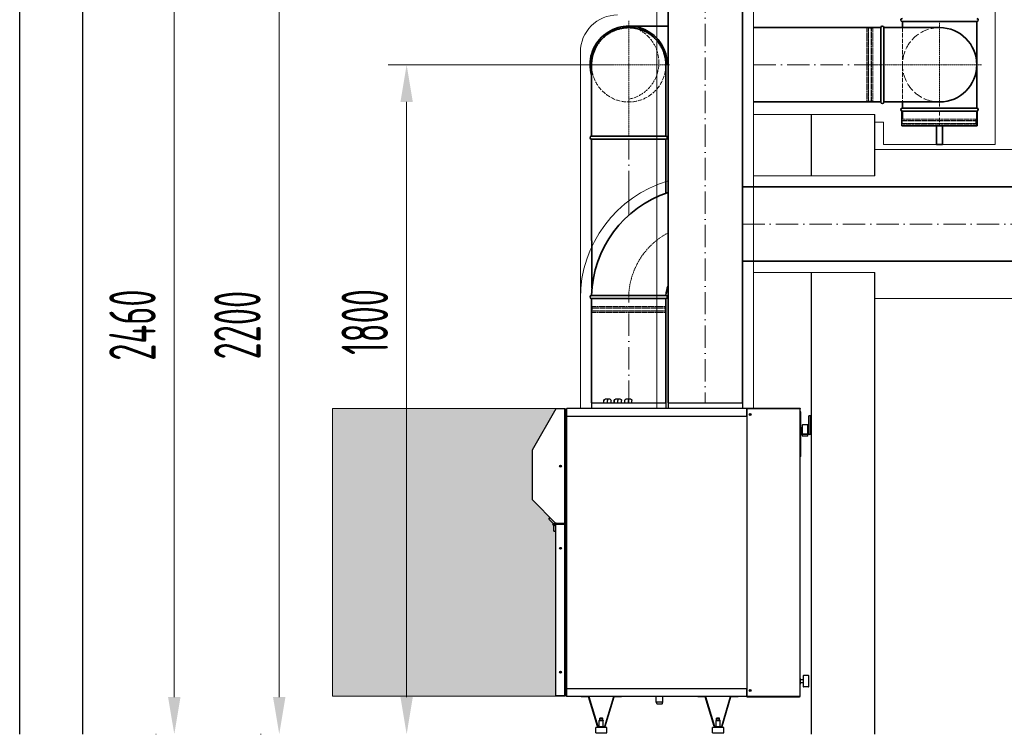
# Model space of a CAD drawing. Header units: millimetres. Extents: x -118717 to 8962, y 22910 to 145283.
# Tile 84 of 193: x -81759 to -79110, y 131317 to 133238. Entities that reach past the tile are written whole.
import ezdxf

# ---------------------------------------------------------------- set-up
doc = ezdxf.new("R2010")
doc.units = ezdxf.units.MM
for name, pattern in [('ACAD_ISO02W100', [15, 12, -3]), ('ACAD_ISO10W100', [18, 12, -3, 0, -3]), ('phl_thick', [0])]:
    doc.linetypes.add(name, pattern=pattern)
for name, color, linetype, lineweight in [('VZT_05 ETA (ODVOD) - OBRYS', 6, 'Continuous', 35), ('VZT_06 ETA (ODVOD) - OSA', 6, 'ACAD_ISO10W100', 5), ('VZT_09 ODA (SÁNÍ) - OBRYS', 3, 'Continuous', 35), ('VZT_0D EHA (VÝFUK)', 14, 'Continuous', 35), ('VZT_10 ODA (SÁNÍ) - OSA', 3, 'ACAD_ISO10W100', 5), ('VZT_13 EHA (VÝFUK) - OBRYS', 14, 'Continuous', 35), ('VZT_14 EHA (VÝFUK) - OSA', 14, 'ACAD_ISO10W100', 5), ('VZT_16 EHA (VÝFUK) - SKRYTÉ', 14, 'ACAD_ISO02W100', 5), ('VZT_21 ZAŘÍZENÍ - OBRYS', 1, 'Continuous', 30), ('VZT_23 ZAŘÍZENÍ - SERVISNÍ PROSTOR', 8, 'Continuous', 5), ('VZT_50 POPIS - OBECNE', 7, 'Continuous', 13), ('VZT_IZOLACE - TEPELNÁ', 6, 'IZOLACE TEPELNA', 13)]:
    doc.layers.add(name, color=color, linetype=linetype, lineweight=lineweight)
doc.layers.add('VZT_07 ETA (ODVOD) - NETISK', color=8, linetype='ACAD_ISO02W100', lineweight=5, plot=False)
doc.layers.add('VZT_15 EHA (VÝFUK) - NETISK', color=8, linetype='ACAD_ISO02W100', lineweight=5, plot=False)
doc.styles.add('EVORA_125', font='isocp.shx', dxfattribs={"width": 0.6, "height": 125})
doc.styles.get("Standard").update_dxf_attribs({"font": 'arial.ttf'})
doc.linetypes.add('IZOLACE TEPELNA', pattern='A,12.7,-1.5,["T",Standard,S=2.54,R=0,X=0,Y=-1.27],-3', length=17.2)

msp = doc.modelspace()

# ---------------------------------------------------------------- hatches: boundary and pattern name
at = {"layer": 'VZT_23 ZAŘÍZENÍ - SERVISNÍ PROSTOR'}
h = msp.add_hatch(color=256, dxfattribs=at)
h.dxf.hatch_style = 1
h.paths.add_polyline_path([(-80317.5, 131419.2), (-80317.5, 131884.9), (-80379.9, 131947.3), (-80379.9, 132082.2), (-80317.5, 132193.2), (-80917.5, 132193.2), (-80917.6, 131419.2)])

# ---------------------------------------------------------------- linework, layer by layer
at = {"color": 8}
for p, q in [((-81759, 131317.1), (-81759, 133387.1)), ((-81588.8, 131317.1), (-81588.8, 133387.1)), ((-79628.8, 132818.9), (-79628.8, 132983.1)), ((-79458.9, 132818.9), (-79458.9, 132983.1)), ((-79628.8, 131317.1), (-79628.8, 132558.9)), ((-79458.9, 131317.1), (-79458.9, 132558.9))]:
    msp.add_line(p, q, dxfattribs=at)
at = {"layer": 'VZT_05 ETA (ODVOD) - OBRYS'}
for p, q in [((-80120.8, 132496.9), (-80220.9, 132496.9)), ((-80020.9, 132488.9), (-80220.9, 132488.9))]:
    msp.add_line(p, q, dxfattribs=at)
for points in [[(-78236.4, 132788.9), (-79814.9, 132788.9)], [(-78236.4, 132588.9), (-79814.9, 132588.9)], [(-80220.9, 132488.9), (-80220.9, 132207.9)], [(-80020.9, 132488.9), (-80020.9, 132207.9)]]:
    msp.add_lwpolyline(points, dxfattribs=at)
for centre, radius, start, end in [((-79920.9, 132488.9), 300, 108.2603, 178.4719), ((-79920.9, 132488.9), 100, 160.052, 175.4188), ((-80220.9, 132492.9), 4, 90, 270), ((-80020.9, 132492.9), 4, 270, 85.4188)]:
    msp.add_arc(centre, radius, start, end, dxfattribs=at)
msp.add_open_spline([(-80020.6, 132496.8), (-80020.6, 132496.8), (-80022.8, 132496.9), (-80031.7, 132496.9), (-80038.7, 132496.9), (-80056.5, 132496.9), (-80067.2, 132496.9), (-80090.9, 132496.9), (-80103.7, 132496.9), (-80118.1, 132496.9), (-80119.5, 132496.9), (-80120.8, 132496.9)], degree=3, knots=[315.294186, 315.294186, 315.294186, 315.294186, 351.735982, 351.735982, 390.710875, 390.710875, 429.832624, 429.832624, 468.991563, 468.991563, 473.053633, 473.053633, 473.053633, 473.053633], dxfattribs=at)
at = {"layer": 'VZT_06 ETA (ODVOD) - OSA', "ltscale": 0.3}
msp.add_line((-80120.9, 132488.9), (-80120.9, 132488.9), dxfattribs=at)
at = {"layer": 'VZT_06 ETA (ODVOD) - OSA', "ltscale": 5}
for points in [[(-79814.9, 132688.9), (-78236.4, 132688.9)], [(-80120.9, 132207.9), (-80120.9, 132488.9)]]:
    msp.add_lwpolyline(points, dxfattribs=at)
at = {"layer": 'VZT_06 ETA (ODVOD) - OSA', "ltscale": 0.3}
msp.add_arc((-79920.9, 132488.9), 200, 118.0344, 180, dxfattribs=at)
at = {"layer": 'VZT_07 ETA (ODVOD) - NETISK', "ltscale": 0.4}
for p, q in [((-80219.9, 132488.9), (-80219.9, 132466.9)), ((-80021.9, 132488.9), (-80021.9, 132466.9)), ((-80020.9, 132463.4), (-80220.9, 132463.4)), ((-80220.9, 132463.4), (-80220.9, 132462.9)), ((-80020.9, 132462.9), (-80220.9, 132462.9)), ((-80020.9, 132455.9), (-80220.9, 132455.9)), ((-80220.9, 132455.9), (-80220.9, 132455.4)), ((-80020.9, 132455.4), (-80220.9, 132455.4)), ((-80021.9, 132466.9), (-80219.9, 132466.9)), ((-80021.9, 132454.9), (-80219.9, 132454.9)), ((-80219.9, 132454.9), (-80219.9, 132450.9)), ((-80021.9, 132450.9), (-80219.9, 132450.9)), ((-80218.9, 132466.9), (-80218.9, 132463.4)), ((-80218.9, 132462.9), (-80218.9, 132455.9)), ((-80218.9, 132455.4), (-80218.9, 132454.9)), ((-80022.9, 132466.9), (-80022.9, 132463.4)), ((-80022.9, 132462.9), (-80022.9, 132455.9)), ((-80022.9, 132455.4), (-80022.9, 132454.9)), ((-80021.9, 132454.9), (-80021.9, 132450.9)), ((-80020.9, 132463.4), (-80020.9, 132462.9)), ((-80020.9, 132455.9), (-80020.9, 132455.4))]:
    msp.add_line(p, q, dxfattribs=at)
at = {"layer": 'VZT_09 ODA (SÁNÍ) - OBRYS'}
for points in [[(-80014.9, 132207.9), (-80014.9, 133317.1)], [(-79814.9, 132207.9), (-79814.9, 133317.1)]]:
    msp.add_lwpolyline(points, dxfattribs=at)
at = {"layer": 'VZT_0D EHA (VÝFUK)'}
for p, q in [((-79292.7, 132952.6), (-79292.7, 132902.6)), ((-79276.7, 132902.6), (-79276.7, 132952.6)), ((-79292.7, 132902.6), (-79276.7, 132902.6)), ((-80220.8, 132771.9), (-80220.1, 132516.9))]:
    msp.add_line(p, q, dxfattribs=at)
at = {"layer": 'VZT_0D EHA (VÝFUK)', "lineweight": 9}
msp.add_line((-80120.8, 132771.9), (-80120.8, 132713), dxfattribs=at)
at = {"layer": 'VZT_10 ODA (SÁNÍ) - OSA', "ltscale": 5}
msp.add_lwpolyline([(-79914.9, 133317.1), (-79914.9, 132207.9)], dxfattribs=at)
at = {"layer": 'VZT_13 EHA (VÝFUK) - OBRYS'}
for p, q in [((-80120.8, 133221.1), (-80015.4, 133221.1)), ((-79184.7, 133233.6), (-79384.7, 133233.6)), ((-79384.7, 133233.6), (-79384.7, 133217.1)), ((-79184.7, 133233.6), (-79184.7, 133000.6)), ((-79442.5, 133217.1), (-79442.5, 133017.1)), ((-80220.8, 133116.9), (-80220.8, 132925.1)), ((-80020.8, 132925.1), (-80020.8, 133116.9)), ((-79434.5, 133117.1), (-79434.5, 133017.1)), ((-79384.7, 133017.1), (-79384.7, 133000.6)), ((-79183.7, 132992.6), (-79385.7, 132992.6)), ((-79385.7, 132992.6), (-79385.7, 132952.6)), ((-79384.7, 133000.6), (-79184.7, 133000.6)), ((-79184.7, 132992.6), (-79384.7, 132992.6)), ((-79183.7, 132992.6), (-79183.7, 132952.6)), ((-79183.7, 132952.6), (-79385.7, 132952.6)), ((-80220.8, 132925.1), (-80020.8, 132925.1)), ((-80220.8, 132917.1), (-80020.8, 132917.1))]:
    msp.add_line(p, q, dxfattribs=at)
for points in [[(-79442.5, 133217.1), (-79784.9, 133217.1)], [(-79434.5, 133217.1), (-79284.5, 133217.1)], [(-79442.5, 133017.1), (-79784.9, 133017.1)], [(-79434.5, 133017.1), (-79284.5, 133017.1)], [(-80220.8, 132917.1), (-80220.8, 132771.9)], [(-80020.8, 132917.1), (-80020.8, 132771.9)]]:
    msp.add_lwpolyline(points, dxfattribs=at)
for centre, radius, start, end in [((-80120.8, 133117.1), 104, 0, 195.9424), ((-79438.5, 133217.1), 4, 4.5812, 180), ((-79384.7, 133237.6), 4, 90, 270), ((-79184.7, 133237.6), 4, 270, 90), ((-79284.5, 133117.1), 100, 270, 90), ((-79438.5, 133017.1), 4, 180, 0), ((-79384.7, 132996.6), 4, 90, 270), ((-79184.7, 132996.6), 4, 270, 90), ((-80220.8, 132921.1), 4, 90, 270), ((-80020.8, 132921.1), 4, 270, 90)]:
    msp.add_arc(centre, radius, start, end, dxfattribs=at)
for points, knots in [([(-80020.8, 133117), (-80020.8, 133118.5), (-80020.8, 133120), (-80021, 133123.2), (-80021.1, 133124.9), (-80021.4, 133128.1), (-80021.6, 133129.8), (-80022.1, 133133.1), (-80022.4, 133134.8), (-80023.1, 133138.1), (-80023.4, 133139.7), (-80024.3, 133143), (-80024.7, 133144.6), (-80025.7, 133147.7), (-80026.2, 133149.3), (-80027.3, 133152.3), (-80027.8, 133153.8), (-80029, 133156.6), (-80029.7, 133158.1), (-80031, 133161), (-80031.8, 133162.4), (-80033.3, 133165.3), (-80034.1, 133166.8), (-80035.8, 133169.7), (-80036.7, 133171.1), (-80038.6, 133173.9), (-80039.6, 133175.3), (-80041.6, 133178), (-80042.6, 133179.3), (-80044.7, 133181.8), (-80045.8, 133183), (-80047.9, 133185.4), (-80049, 133186.6), (-80051.2, 133188.7), (-80052.3, 133189.8), (-80054.7, 133192), (-80055.9, 133193.1), (-80058.5, 133195.2), (-80059.8, 133196.2), (-80062.5, 133198.2), (-80063.9, 133199.2), (-80066.7, 133201), (-80068.1, 133201.9), (-80071, 133203.6), (-80072.4, 133204.5), (-80075.3, 133206), (-80076.8, 133206.7), (-80079.7, 133208.1), (-80081.1, 133208.7), (-80084, 133209.9), (-80085.4, 133210.5), (-80088.5, 133211.6), (-80090, 133212.1), (-80093.2, 133213.1), (-80094.8, 133213.5), (-80098, 133214.3), (-80099.7, 133214.7), (-80103, 133215.4), (-80104.6, 133215.6), (-80107.9, 133216.1), (-80109.6, 133216.3), (-80112.9, 133216.6), (-80114.5, 133216.8), (-80117.7, 133216.9), (-80119.3, 133217), (-80120.8, 133217), (-80122.4, 133217), (-80123.9, 133216.9), (-80127.1, 133216.8), (-80128.8, 133216.6), (-80132, 133216.3), (-80133.7, 133216.1), (-80137, 133215.6), (-80138.7, 133215.4), (-80142, 133214.7), (-80143.6, 133214.3), (-80146.9, 133213.5), (-80148.5, 133213.1), (-80151.6, 133212.1), (-80153.2, 133211.6), (-80156.2, 133210.5), (-80157.6, 133209.9), (-80160.5, 133208.7), (-80161.9, 133208.1), (-80164.8, 133206.7), (-80166.3, 133206), (-80169.2, 133204.5), (-80170.7, 133203.6), (-80173.5, 133201.9), (-80175, 133201), (-80177.8, 133199.2), (-80179.1, 133198.2), (-80181.8, 133196.2), (-80183.1, 133195.2), (-80185.7, 133193.1), (-80186.9, 133192), (-80189.3, 133189.8), (-80190.4, 133188.7), (-80192.6, 133186.6), (-80193.7, 133185.4), (-80195.9, 133183), (-80196.9, 133181.8), (-80199, 133179.3), (-80200.1, 133178), (-80202, 133175.3), (-80203, 133173.9), (-80204.9, 133171.1), (-80205.8, 133169.7), (-80207.5, 133166.8), (-80208.3, 133165.3), (-80209.9, 133162.4), (-80210.6, 133161), (-80212, 133158.1), (-80212.6, 133156.6), (-80213.8, 133153.8), (-80214.4, 133152.3), (-80215.4, 133149.3), (-80216, 133147.7), (-80216.9, 133144.6), (-80217.4, 133143), (-80218.2, 133139.7), (-80218.6, 133138.1), (-80219.2, 133134.8), (-80219.5, 133133.1), (-80220, 133129.8), (-80220.2, 133128.1), (-80220.5, 133124.9), (-80220.6, 133123.2), (-80220.8, 133120), (-80220.8, 133118.5), (-80220.8, 133117)], [-148.058014, -148.058014, -148.058014, -148.058014, -143.505913, -143.505913, -138.87378, -138.87378, -134.241647, -134.241647, -129.609514, -129.609514, -124.977381, -124.977381, -120.345248, -120.345248, -115.713115, -115.713115, -111.080982, -111.080982, -106.451331, -106.451331, -101.82168, -101.82168, -97.192029, -97.192029, -92.562378, -92.562378, -87.932727, -87.932727, -83.303076, -83.303076, -78.673425, -78.673425, -74.043774, -74.043774, -69.415617, -69.415617, -64.787461, -64.787461, -60.159305, -60.159305, -55.531148, -55.531148, -50.902992, -50.902992, -46.274836, -46.274836, -41.646679, -41.646679, -37.018523, -37.018523, -32.391208, -32.391208, -27.763892, -27.763892, -23.136577, -23.136577, -18.509262, -18.509262, -13.881946, -13.881946, -9.254631, -9.254631, -4.627315, -4.627315, 0, 0, 0, 4.627315, 4.627315, 9.254631, 9.254631, 13.881946, 13.881946, 18.509262, 18.509262, 23.136577, 23.136577, 27.763892, 27.763892, 32.391208, 32.391208, 37.018523, 37.018523, 41.646679, 41.646679, 46.274836, 46.274836, 50.902992, 50.902992, 55.531148, 55.531148, 60.159305, 60.159305, 64.787461, 64.787461, 69.415617, 69.415617, 74.043774, 74.043774, 78.673425, 78.673425, 83.303076, 83.303076, 87.932727, 87.932727, 92.562378, 92.562378, 97.192029, 97.192029, 101.82168, 101.82168, 106.451331, 106.451331, 111.080982, 111.080982, 115.713115, 115.713115, 120.345248, 120.345248, 124.977381, 124.977381, 129.609514, 129.609514, 134.241647, 134.241647, 138.87378, 138.87378, 143.505913, 143.505913, 148.058014, 148.058014, 148.058014, 148.058014]), ([(-79434.5, 133217.4), (-79434.5, 133217.4), (-79434.5, 133215.2), (-79434.5, 133206.2), (-79434.5, 133199.3), (-79434.5, 133181.5), (-79434.5, 133170.8), (-79434.5, 133147.1), (-79434.5, 133134.2), (-79434.5, 133119.8), (-79434.5, 133118.5), (-79434.5, 133117.1)], [315.294186, 315.294186, 315.294186, 315.294186, 351.735982, 351.735982, 390.710875, 390.710875, 429.832624, 429.832624, 468.991563, 468.991563, 473.053633, 473.053633, 473.053633, 473.053633])]:
    msp.add_open_spline(points, degree=3, knots=knots, dxfattribs=at)
at = {"layer": 'VZT_14 EHA (VÝFUK) - OSA', "ltscale": 0.3}
for p, q in [((-80120.8, 133235.1), (-80120.8, 133125.1)), ((-80230.8, 133117.1), (-80120.8, 133117.1)), ((-80120.8, 132925.1), (-80120.8, 133125.1)), ((-80010.8, 133117.1), (-80120.8, 133117.1))]:
    msp.add_line(p, q, dxfattribs=at)
for points in [[(-79284.5, 133229.6), (-79284.5, 133117.1)], [(-79284.5, 133117.1), (-79484.5, 133117.1)], [(-79172, 133117.1), (-79284.5, 133117.1)], [(-79284.5, 133117.1), (-79284.5, 133004.6)]]:
    msp.add_lwpolyline(points, dxfattribs=at)
at = {"layer": 'VZT_14 EHA (VÝFUK) - OSA', "ltscale": 5}
for points in [[(-79784.9, 133117.1), (-79442.5, 133117.1)], [(-80120.8, 132771.9), (-80120.8, 132917.1)]]:
    msp.add_lwpolyline(points, dxfattribs=at)
at = {"layer": 'VZT_14 EHA (VÝFUK) - OSA'}
msp.add_lwpolyline([(-79284.7, 132992.6), (-79284.7, 132952.6)], dxfattribs=at)
at = {"layer": 'VZT_15 EHA (VÝFUK) - NETISK', "ltscale": 0.4}
for p, q in [((-79480.5, 133216.1), (-79480.5, 133018.1)), ((-79476.5, 133216.1), (-79480.5, 133216.1)), ((-79476.5, 133216.1), (-79476.5, 133018.1)), ((-79476, 133215.1), (-79476.5, 133215.1)), ((-79476, 133217.1), (-79476, 133017.1)), ((-79475.5, 133217.1), (-79476, 133217.1)), ((-79475.5, 133217.1), (-79475.5, 133017.1)), ((-79468.5, 133215.1), (-79475.5, 133215.1)), ((-79468.5, 133217.1), (-79468.5, 133017.1)), ((-79468, 133217.1), (-79468.5, 133217.1)), ((-79468, 133217.1), (-79468, 133017.1)), ((-79464.5, 133215.1), (-79468, 133215.1)), ((-79464.5, 133216.1), (-79464.5, 133018.1)), ((-79442.5, 133216.1), (-79464.5, 133216.1)), ((-79476.5, 133018.1), (-79480.5, 133018.1)), ((-79476, 133019.1), (-79476.5, 133019.1)), ((-79475.5, 133017.1), (-79476, 133017.1)), ((-79468.5, 133019.1), (-79475.5, 133019.1)), ((-79468, 133017.1), (-79468.5, 133017.1)), ((-79464.5, 133019.1), (-79468, 133019.1)), ((-79442.5, 133018.1), (-79464.5, 133018.1)), ((-79383.7, 132992.6), (-79383.7, 132970.6)), ((-79185.7, 132992.6), (-79185.7, 132970.6)), ((-79184.7, 132967.1), (-79384.7, 132967.1)), ((-79184.7, 132966.6), (-79384.7, 132966.6)), ((-79184.7, 132959.6), (-79384.7, 132959.6)), ((-79184.7, 132959.1), (-79384.7, 132959.1)), ((-79185.7, 132970.6), (-79383.7, 132970.6)), ((-79185.7, 132958.6), (-79383.7, 132958.6)), ((-79185.7, 132954.6), (-79383.7, 132954.6)), ((-79186.7, 132970.6), (-79186.7, 132967.1)), ((-79186.7, 132966.6), (-79186.7, 132959.6)), ((-79186.7, 132959.1), (-79186.7, 132958.6)), ((-79185.7, 132958.6), (-79185.7, 132954.6)), ((-79184.7, 132967.1), (-79184.7, 132966.6)), ((-79184.7, 132959.6), (-79184.7, 132959.1)), ((-80220.8, 132917.1), (-80220.8, 132879.1)), ((-80020.8, 132917.1), (-80020.8, 132879.1))]:
    msp.add_line(p, q, dxfattribs=at)
at = {"layer": 'VZT_16 EHA (VÝFUK) - SKRYTÉ'}
msp.add_line((-79384.7, 133217.1), (-79384.7, 133017.1), dxfattribs=at)
msp.add_circle((-80120.8, 133117.1), 100, dxfattribs=at)
msp.add_arc((-80139.6, 133122.8), 100, 280.8069, 79.1931, dxfattribs=at)
at = {"layer": 'VZT_16 EHA (VÝFUK) - SKRYTÉ', "ltscale": 2}
msp.add_arc((-79284.5, 133117.1), 100, 90, 270, dxfattribs=at)
at = {"layer": 'VZT_21 ZAŘÍZENÍ - OBRYS'}
for p, q in [((-80187.5, 132207.9), (-80187.5, 132214.8)), ((-80187.3, 132207.9), (-80187.3, 132214.8)), ((-80183.5, 132218.8), (-80183.3, 132218.8)), ((-80183.3, 132218.8), (-80177.8, 132218.8)), ((-80177.8, 132218.8), (-80172.3, 132218.8)), ((-80177.7, 132207.9), (-80177.7, 132214.8)), ((-80168.3, 132207.9), (-80168.3, 132214.8)), ((-80159.5, 132207.9), (-80159.5, 132214.8)), ((-80159.3, 132207.9), (-80159.3, 132214.8)), ((-80155.5, 132218.8), (-80155.3, 132218.8)), ((-80155.3, 132218.8), (-80149.8, 132218.8)), ((-80149.8, 132218.8), (-80144.3, 132218.8)), ((-80149.7, 132207.9), (-80149.7, 132214.8)), ((-80140.3, 132207.9), (-80140.3, 132214.8)), ((-80131.5, 132207.9), (-80131.5, 132214.8)), ((-80131.3, 132207.9), (-80131.3, 132214.8)), ((-80127.5, 132218.8), (-80127.3, 132218.8)), ((-80127.3, 132218.8), (-80121.8, 132218.8)), ((-80121.8, 132218.8), (-80116.3, 132218.8)), ((-80121.7, 132207.9), (-80121.7, 132214.8)), ((-80112.3, 132207.9), (-80112.3, 132214.8)), ((-80315.8, 132193.2), (-80292.5, 132193.2)), ((-80292.5, 132192.3), (-80292.5, 132193.2)), ((-80292.5, 132192.3), (-80292.4, 132192.3)), ((-80292.5, 131884.2), (-80292.5, 132192.2)), ((-80292.4, 132191.6), (-80292.5, 132191.6)), ((-80292.5, 132191.5), (-80292.4, 132191.5)), ((-80292.4, 132191.6), (-80292.4, 132192.3)), ((-80291.6, 132191.6), (-80292.3, 132191.6)), ((-80291.6, 131884.6), (-80291.6, 132191.6)), ((-80290.9, 131886.2), (-80290.9, 132190.8)), ((-80290.9, 132189.2), (-80288.8, 132189.2)), ((-80287.9, 132191.1), (-80288.8, 132191.1)), ((-80288.8, 132172.8), (-80288.8, 132191.1)), ((-80287.9, 132191.1), (-80287.9, 132172.8)), ((-80287.8, 132189.9), (-80287.9, 132189.9)), ((-80287.8, 132191.1), (-80287.8, 132172.8)), ((-79803.1, 132192.8), (-80287.1, 132192.8)), ((-80220.9, 132207.9), (-80020.9, 132207.9)), ((-80220.9, 132207.9), (-80220.9, 132192.8)), ((-80020.9, 132207.9), (-80020.9, 132192.8)), ((-80014.9, 132207.9), (-79814.9, 132207.9)), ((-80014.9, 132207.9), (-80014.9, 132192.8)), ((-79814.9, 132207.9), (-79814.9, 132192.8)), ((-79803.1, 132192.8), (-79803.1, 132191.1)), ((-79802.9, 132192.8), (-79803.1, 132192.8)), ((-79803.1, 132191.9), (-79802.9, 132191.9)), ((-79803.1, 132172.8), (-79803.1, 132191.1)), ((-79802.9, 132189.9), (-79803.1, 132189.9)), ((-79802.9, 132194), (-79661.6, 132194)), ((-79802.9, 132193.1), (-79802.9, 132194)), ((-79661.6, 132193.1), (-79802.9, 132193.1)), ((-79802.9, 132193), (-79661.6, 132193)), ((-79802.9, 132193), (-79802.9, 131419)), ((-79685.8, 132193), (-79685.8, 132193.1)), ((-79661.6, 132193.1), (-79661.6, 132194)), ((-79659.9, 131419.7), (-79659.9, 132192.3)), ((-80287.9, 132172.8), (-80288.8, 132172.8)), ((-80287.9, 132172.8), (-80287.9, 131439.2)), ((-80287.8, 132172.8), (-79803.1, 132172.8)), ((-79657.9, 132184), (-79659.9, 132184)), ((-79657.9, 132064), (-79657.9, 132184)), ((-79635.9, 132125.8), (-79635.9, 132173)), ((-79631.4, 132173), (-79635.9, 132173)), ((-79631.4, 132125.8), (-79631.4, 132173)), ((-79657.9, 132141.5), (-79656.4, 132141.5)), ((-79656.4, 132134), (-79656.4, 132141.5)), ((-79653.9, 132138), (-79656.4, 132138)), ((-79656.4, 132125.8), (-79656.4, 132134)), ((-79654.4, 132134), (-79656.4, 132134)), ((-79654.4, 132134), (-79654.4, 132125.8)), ((-79653.9, 132148.5), (-79653.9, 132125.1)), ((-79639.4, 132149), (-79653.4, 132149)), ((-79638.9, 132125.1), (-79638.9, 132148.5)), ((-79657.9, 132126.5), (-79656.4, 132126.5)), ((-79653.9, 132130), (-79654.4, 132130)), ((-79653.9, 132123), (-79653.9, 132119.5)), ((-79653.6, 132125), (-79636.7, 132125)), ((-79634.2, 132123), (-79653.6, 132123)), ((-79639.4, 132119), (-79653.4, 132119)), ((-79638.9, 132119.5), (-79638.9, 132123)), ((-79657.9, 132064), (-79659.9, 132064)), ((-80336, 131895.8), (-80332.2, 131899.6)), ((-80335.5, 131895.3), (-80336, 131895.8)), ((-80335.5, 131895.3), (-80334.8, 131894.6)), ((-80325, 131884.8), (-80334.8, 131894.6)), ((-80324.3, 131885.5), (-80325, 131884.8)), ((-80322.5, 131864.9), (-80322.5, 131878.7)), ((-80317.5, 131878.7), (-80322.5, 131878.7)), ((-80317.5, 131882.7), (-80317.5, 131884.9)), ((-80317.5, 131880.5), (-80317.5, 131882.7)), ((-80317.5, 131880.5), (-80317.5, 131420.9)), ((-80292.5, 131884.2), (-80315.8, 131884.2)), ((-80292.5, 131884.1), (-80315.8, 131884.1)), ((-80315.8, 131883.2), (-80315.8, 131884.1)), ((-80292.5, 131883.2), (-80315.8, 131883.2)), ((-80315.8, 131882.2), (-80292.5, 131882.2)), ((-80315.8, 131881.3), (-80315.8, 131882.2)), ((-80292.5, 131881.3), (-80315.8, 131881.3)), ((-80292.5, 131881.2), (-80315.8, 131881.2)), ((-80296.9, 131884.1), (-80296.9, 131884.2)), ((-80296.9, 131882.2), (-80296.9, 131883.2)), ((-80292.5, 131885.5), (-80292.4, 131885.5)), ((-80292.4, 131885.4), (-80292.5, 131885.4)), ((-80292.5, 131884.7), (-80292.4, 131884.7)), ((-80291.6, 131884.6), (-80292.5, 131884.6)), ((-80292.5, 131884.1), (-80292.5, 131883.2)), ((-80292.5, 131881.3), (-80292.5, 131882.2)), ((-80292.5, 131882.2), (-80287.9, 131882.2)), ((-80292.5, 131420.2), (-80292.5, 131881.2)), ((-80292.5, 131881), (-80292.4, 131881)), ((-80292.4, 131880.3), (-80292.5, 131880.3)), ((-80292.5, 131880.2), (-80292.4, 131880.2)), ((-80292.4, 131885.4), (-80292.4, 131884.7)), ((-80292.4, 131880.3), (-80292.4, 131881)), ((-80292.3, 131880.3), (-80291.6, 131880.3)), ((-80291.6, 131880.3), (-80291.6, 131420.3)), ((-80291.3, 131885.2), (-80287.9, 131885.2)), ((-80290.9, 131886.2), (-80290.9, 131883.2)), ((-80290.9, 131883.2), (-80287.9, 131883.2)), ((-80290.9, 131879.5), (-80290.9, 131882.2)), ((-80287.9, 131882.2), (-80290.9, 131882.2)), ((-80290.9, 131421.9), (-80290.9, 131879.5)), ((-80322.5, 131864.9), (-80322.5, 131863.9)), ((-80322.5, 131863.2), (-80322.5, 131863.9)), ((-80322.5, 131863.2), (-80317.5, 131863.2)), ((-79651.4, 131474.2), (-79651.4, 131445.2)), ((-79636.9, 131474.7), (-79650.9, 131474.7)), ((-79636.4, 131445.2), (-79636.4, 131474.2)), ((-79659.9, 131467.2), (-79658.4, 131467.2)), ((-79659.9, 131452.2), (-79658.4, 131452.2)), ((-79658.4, 131452.2), (-79658.4, 131467.2)), ((-79651.4, 131463.7), (-79658.4, 131463.7)), ((-79651.4, 131455.7), (-79658.4, 131455.7)), ((-79636.9, 131444.7), (-79650.9, 131444.7)), ((-80316.3, 131420.3), (-80316.2, 131420.3)), ((-80292.5, 131420.2), (-80315.8, 131420.2)), ((-80292.5, 131420.1), (-80315.8, 131420.1)), ((-80315.8, 131419.2), (-80315.8, 131420.1)), ((-80292.5, 131419.2), (-80315.8, 131419.2)), ((-80292.5, 131421.2), (-80292.4, 131421.2)), ((-80292.4, 131421.1), (-80292.5, 131421.1)), ((-80292.5, 131420.4), (-80292.4, 131420.4)), ((-80292.5, 131420.3), (-80291.6, 131420.3)), ((-80292.5, 131420.1), (-80292.5, 131419.2)), ((-80292.4, 131421.1), (-80292.4, 131420.4)), ((-80288.8, 131423.2), (-80290.9, 131423.2)), ((-80288.8, 131439.2), (-80287.9, 131439.2)), ((-80288.8, 131420.9), (-80288.8, 131439.2)), ((-80287.9, 131420.9), (-80288.8, 131420.9)), ((-80287.9, 131439.2), (-80287.9, 131420.9)), ((-80287.8, 131422.1), (-80287.9, 131422.1)), ((-80287.8, 131439.2), (-80287.8, 131420.9)), ((-79803.1, 131439.2), (-80287.8, 131439.2)), ((-80287.1, 131419.2), (-79803.1, 131419.2)), ((-80248.8, 131418.3), (-80248.8, 131419.2)), ((-80248.8, 131418.3), (-80229.8, 131418.3)), ((-80205.1, 131338.1), (-80229.1, 131417.9)), ((-80228.3, 131418.4), (-80204.3, 131338.5)), ((-80184.9, 131338.5), (-80160.8, 131418.4)), ((-80184.1, 131338.1), (-80160.1, 131417.9)), ((-80159.4, 131418.3), (-80140.4, 131418.3)), ((-80140.4, 131418.3), (-80140.4, 131419.2)), ((-80046.5, 131404), (-80046.5, 131419.2)), ((-80029.3, 131404), (-80029.3, 131419.2)), ((-79934.5, 131418.3), (-79934.5, 131419.2)), ((-79934.5, 131418.3), (-79915.5, 131418.3)), ((-79890.8, 131338.1), (-79914.8, 131417.9)), ((-79914, 131418.4), (-79890, 131338.5)), ((-79870.6, 131338.5), (-79846.6, 131418.4)), ((-79869.8, 131338.1), (-79845.8, 131417.9)), ((-79845.1, 131418.3), (-79826.1, 131418.3)), ((-79826.1, 131418.3), (-79826.1, 131419.2)), ((-79803.1, 131420.9), (-79803.1, 131439.2)), ((-79803.1, 131422.1), (-79802.9, 131422.1)), ((-79803.1, 131420.9), (-79803.1, 131419.2)), ((-79802.9, 131420.1), (-79803.1, 131420.1)), ((-79803.1, 131419.2), (-79802.9, 131419.2)), ((-79802.9, 131419), (-79661.6, 131419)), ((-79802.9, 131418.9), (-79802.9, 131418)), ((-79661.6, 131418.9), (-79802.9, 131418.9)), ((-79802.9, 131418), (-79661.6, 131418)), ((-79661.6, 131418.9), (-79661.6, 131418)), ((-79661.1, 131419.1), (-79661.2, 131419.1)), ((-80046.5, 131404), (-80029.3, 131404)), ((-80045.6, 131399.7), (-80046.5, 131404)), ((-80044.8, 131399), (-80030.9, 131399)), ((-80030.2, 131399.7), (-80029.3, 131404)), ((-80203.6, 131338.1), (-80185.6, 131338.1)), ((-80199.2, 131355.2), (-80200, 131354.4)), ((-80200, 131354.4), (-80189.1, 131354.4)), ((-80200, 131338.1), (-80200, 131354.4)), ((-80189.9, 131355.2), (-80199.2, 131355.2)), ((-80198.1, 131360.7), (-80198.6, 131360.2)), ((-80198.6, 131360.2), (-80190.6, 131360.2)), ((-80198.6, 131355.2), (-80198.6, 131360.2)), ((-80191.1, 131360.7), (-80198.1, 131360.7)), ((-80191.1, 131360.7), (-80190.6, 131360.2)), ((-80190.6, 131355.2), (-80190.6, 131360.2)), ((-80189.9, 131355.2), (-80189.1, 131354.4)), ((-80189.1, 131338.1), (-80189.1, 131354.4)), ((-79889.3, 131338.1), (-79871.3, 131338.1)), ((-79885, 131355.2), (-79885.8, 131354.4)), ((-79885.8, 131354.4), (-79874.9, 131354.4)), ((-79885.8, 131338.1), (-79885.8, 131354.4)), ((-79875.7, 131355.2), (-79885, 131355.2)), ((-79883.8, 131360.7), (-79884.3, 131360.2)), ((-79884.3, 131360.2), (-79876.3, 131360.2)), ((-79884.3, 131355.2), (-79884.3, 131360.2)), ((-79876.8, 131360.7), (-79883.8, 131360.7)), ((-79876.8, 131360.7), (-79876.3, 131360.2)), ((-79876.3, 131355.2), (-79876.3, 131360.2)), ((-79875.7, 131355.2), (-79874.9, 131354.4)), ((-79874.9, 131338.1), (-79874.9, 131354.4)), ((-80209.6, 131321.2), (-80209.6, 131335.2)), ((-80180.1, 131335.7), (-80209.1, 131335.7)), ((-80209.1, 131320.7), (-80180.1, 131320.7)), ((-80185.6, 131337.2), (-80203.6, 131337.2)), ((-80202.1, 131337.2), (-80202.1, 131335.7)), ((-80187.1, 131337.2), (-80187.1, 131335.7)), ((-80179.6, 131321.2), (-80179.6, 131335.2)), ((-79895.3, 131321.2), (-79895.3, 131335.2)), ((-79865.8, 131335.7), (-79894.8, 131335.7)), ((-79894.8, 131320.7), (-79865.8, 131320.7)), ((-79871.3, 131337.2), (-79889.3, 131337.2)), ((-79887.8, 131337.2), (-79887.8, 131335.7)), ((-79872.8, 131337.2), (-79872.8, 131335.7)), ((-79865.3, 131321.2), (-79865.3, 131335.2))]:
    msp.add_line(p, q, dxfattribs=at)
msp.add_lwpolyline([(-80317.5, 131884.9), (-80379.9, 131947.3), (-80379.9, 132082.2), (-80315.8, 132193.2)], dxfattribs=at)
for centre, radius in [((-79793.9, 132177), 2.5), ((-79793.9, 132177), 2.15), ((-80304.1, 132038.2), 2.5), ((-80304.1, 132038.2), 2.15), ((-80321.5, 131882.7), 1.5), ((-80304.1, 131817.2), 2.5), ((-80304.1, 131817.2), 2.15), ((-80304.1, 131484.2), 2.5), ((-80304.1, 131484.2), 2.15), ((-79793.9, 131435), 2.5), ((-79793.9, 131435), 2.15)]:
    msp.add_circle(centre, radius, dxfattribs=at)
for centre, radius, start, end in [((-79653.4, 132148.5), 0.5, 90, 180), ((-79639.4, 132148.5), 0.5, 0, 90), ((-79653.6, 132125.8), 2.8, 180, 270), ((-79653.6, 132125.8), 0.8, 180, 270), ((-79653.4, 132119.5), 0.5, 180, 270), ((-79639.4, 132119.5), 0.5, 270, 0), ((-79636.7, 132125.8), 0.8, 270, 0), ((-79634.2, 132125.8), 2.8, 270, 0), ((-80321.5, 131882.7), 4, 135, 45), ((-79650.9, 131474.2), 0.5, 90, 180), ((-79636.9, 131474.2), 0.5, 0, 90), ((-79650.9, 131445.2), 0.5, 180, 270), ((-79636.9, 131445.2), 0.5, 270, 0), ((-80229.8, 131417.5), 1.7, 30, 90), ((-80229.8, 131417.5), 0.8, 30, 90), ((-80159.4, 131417.5), 1.7, 90, 150), ((-80159.4, 131417.5), 0.8, 90, 150), ((-79915.5, 131417.5), 1.7, 30, 90), ((-79915.5, 131417.5), 0.8, 30, 90), ((-79845.1, 131417.5), 1.7, 90, 150), ((-79845.1, 131417.5), 0.8, 90, 150), ((-80044.8, 131399.8), 0.8, 191.3099, 270), ((-80030.9, 131399.8), 0.8, 270, 348.6901), ((-80203.6, 131338.9), 1.7, 210, 270), ((-80203.6, 131338.9), 0.8, 210, 270), ((-80185.6, 131338.9), 0.8, 270, 330), ((-80185.6, 131338.9), 1.7, 270, 330), ((-79889.3, 131338.9), 1.7, 210, 270), ((-79889.3, 131338.9), 0.8, 210, 270), ((-79871.3, 131338.9), 0.8, 270, 330), ((-79871.3, 131338.9), 1.7, 270, 330), ((-80209.1, 131335.2), 0.5, 90, 180), ((-80209.1, 131321.2), 0.5, 180, 270), ((-80180.1, 131335.2), 0.5, 0, 90), ((-80180.1, 131321.2), 0.5, 270, 0), ((-79894.8, 131335.2), 0.5, 90, 180), ((-79894.8, 131321.2), 0.5, 180, 270), ((-79865.8, 131335.2), 0.5, 0, 90), ((-79865.8, 131321.2), 0.5, 270, 0)]:
    msp.add_arc(centre, radius, start, end, dxfattribs=at)
at = {"layer": 'VZT_21 ZAŘÍZENÍ - OBRYS', "extrusion": (0, 0, -1)}
for centre, major_axis, ratio, start_param, end_param in [((-80183.5, 132214.8), (4.04, 0), 0.989506, 3.141593, 4.712389), ((-80183.3, 132214.8), (0, 4), 0.989046, 4.712389, 6.283185), ((-80177.8, 132214.8), (0, 4), 0.021558, 0, 1.570796), ((-80172.3, 132214.8), (-4.04, 0), 0.989506, 1.570796, 3.141593), ((-80155.5, 132214.8), (4.04, 0), 0.989506, 3.141593, 4.712389), ((-80155.3, 132214.8), (0, 4), 0.989046, 4.712389, 6.283185), ((-80149.8, 132214.8), (0, 4), 0.021558, 0, 1.570796), ((-80144.3, 132214.8), (-4.04, 0), 0.989506, 1.570796, 3.141593), ((-80127.5, 132214.8), (4.04, 0), 0.989506, 3.141593, 4.712389), ((-80127.3, 132214.8), (0, 4), 0.989046, 4.712389, 6.283185), ((-80121.8, 132214.8), (0, 4), 0.021558, 0, 1.570796), ((-80116.3, 132214.8), (-4.04, 0), 0.989506, 1.570796, 3.141593)]:
    msp.add_ellipse(centre, major_axis=major_axis, ratio=ratio, start_param=start_param, end_param=end_param, dxfattribs=at)
at = {"layer": 'VZT_21 ZAŘÍZENÍ - OBRYS'}
for points, knots in [([(-80292.4, 132192.3), (-80291.8, 132192.3), (-80291.2, 132191.9), (-80291, 132191.3), (-80290.9, 132191.2), (-80290.9, 132191), (-80290.9, 132190.8)], [-1, -1, -1, -1, -0.223, -0.223, -0.223, 0, 0, 0, 0]), ([(-80291.6, 132191.3), (-80291.3, 132191.2), (-80291.1, 132191.1), (-80291, 132191), (-80290.9, 132190.9), (-80290.9, 132190.9), (-80290.9, 132190.8)], [-0.6418783, -0.6418783, -0.6418783, -0.6418783, -0.2229997, -0.2229997, -0.2229997, 0, 0, 0, 0]), ([(-80288.8, 132191.1), (-80288.8, 132191.8), (-80288.4, 132192.4), (-80287.7, 132192.7), (-80287.5, 132192.8), (-80287.3, 132192.8), (-80287.1, 132192.8)], [-1, -1, -1, -1, -0.246936, -0.246936, -0.246936, 0, 0, 0, 0]), ([(-80287.6, 132191.7), (-80287.8, 132191.6), (-80287.9, 132191.4), (-80287.9, 132191.2), (-80287.9, 132191.2), (-80287.9, 132191.2), (-80287.9, 132191.1)], [0.4745945, 0.4745945, 0.4745945, 0.4745945, 0.9092253, 0.9092253, 0.9092253, 1, 1, 1, 1]), ([(-80287.6, 132191.7), (-80287.5, 132192.1), (-80287.4, 132192.5), (-80287.3, 132192.7), (-80287.2, 132192.8), (-80287.2, 132192.8), (-80287.1, 132192.8)], [-0.7752376, -0.7752376, -0.7752376, -0.7752376, -0.2469362, -0.2469362, -0.2469362, 0, 0, 0, 0]), ([(-79661.6, 132194), (-79660.9, 132194), (-79660.3, 132193.6), (-79660, 132193), (-79659.9, 132192.8), (-79659.9, 132192.5), (-79659.9, 132192.3)], [-1, -1, -1, -1, -0.246936, -0.246936, -0.246936, 0, 0, 0, 0]), ([(-79661, 132192.9), (-79661.1, 132193), (-79661.3, 132193.1), (-79661.5, 132193.1), (-79661.5, 132193.1), (-79661.6, 132193.1), (-79661.6, 132193.1)], [0.4745945, 0.4745945, 0.4745945, 0.4745945, 0.9092253, 0.9092253, 0.9092253, 1, 1, 1, 1]), ([(-79661, 132192.9), (-79660.6, 132192.7), (-79660.2, 132192.6), (-79660, 132192.5), (-79659.9, 132192.4), (-79659.9, 132192.4), (-79659.9, 132192.3)], [-0.7752376, -0.7752376, -0.7752376, -0.7752376, -0.2469362, -0.2469362, -0.2469362, 0, 0, 0, 0]), ([(-80315.8, 131883.2), (-80316.5, 131883.2), (-80317.1, 131883.7), (-80317.4, 131884.3), (-80317.4, 131884.5), (-80317.5, 131884.7), (-80317.5, 131884.9)], [-1, -1, -1, -1, -0.246936, -0.246936, -0.246936, 0, 0, 0, 0]), ([(-80316.4, 131884.4), (-80316.8, 131884.5), (-80317.2, 131884.6), (-80317.4, 131884.7), (-80317.4, 131884.8), (-80317.5, 131884.9), (-80317.5, 131884.9)], [-0.7752376, -0.7752376, -0.7752376, -0.7752376, -0.2469362, -0.2469362, -0.2469362, 0, 0, 0, 0]), ([(-80315.8, 131882.2), (-80316.5, 131882.2), (-80317.1, 131881.8), (-80317.4, 131881.2), (-80317.4, 131881), (-80317.5, 131880.7), (-80317.5, 131880.5)], [-1, -1, -1, -1, -0.246936, -0.246936, -0.246936, 0, 0, 0, 0]), ([(-80316.4, 131881.1), (-80316.8, 131880.9), (-80317.2, 131880.8), (-80317.4, 131880.7), (-80317.4, 131880.6), (-80317.5, 131880.6), (-80317.5, 131880.5)], [-0.7752376, -0.7752376, -0.7752376, -0.7752376, -0.2469362, -0.2469362, -0.2469362, 0, 0, 0, 0]), ([(-80316.4, 131884.4), (-80316.3, 131884.2), (-80316.1, 131884.1), (-80315.9, 131884.1), (-80315.9, 131884.1), (-80315.8, 131884.1), (-80315.8, 131884.1)], [0.4745945, 0.4745945, 0.4745945, 0.4745945, 0.9092253, 0.9092253, 0.9092253, 1, 1, 1, 1]), ([(-80316.4, 131881.1), (-80316.3, 131881.2), (-80316.1, 131881.3), (-80315.9, 131881.3), (-80315.9, 131881.3), (-80315.8, 131881.3), (-80315.8, 131881.3)], [0.4745945, 0.4745945, 0.4745945, 0.4745945, 0.9092253, 0.9092253, 0.9092253, 1, 1, 1, 1]), ([(-80292.4, 131881), (-80291.8, 131881), (-80291.2, 131880.6), (-80291, 131880), (-80290.9, 131879.9), (-80290.9, 131879.7), (-80290.9, 131879.5)], [-1, -1, -1, -1, -0.223, -0.223, -0.223, 0, 0, 0, 0]), ([(-80291.6, 131885), (-80291.3, 131885.1), (-80291.1, 131885.4), (-80291, 131885.7), (-80290.9, 131885.9), (-80290.9, 131886), (-80290.9, 131886.2)], [-0.6418783, -0.6418783, -0.6418783, -0.6418783, -0.2229997, -0.2229997, -0.2229997, 0, 0, 0, 0]), ([(-80291.6, 131885.8), (-80291.3, 131885.9), (-80291.1, 131886), (-80291, 131886.1), (-80290.9, 131886.1), (-80290.9, 131886.2), (-80290.9, 131886.2)], [-0.6418783, -0.6418783, -0.6418783, -0.6418783, -0.2229997, -0.2229997, -0.2229997, 0, 0, 0, 0]), ([(-80291.6, 131880), (-80291.3, 131879.9), (-80291.1, 131879.8), (-80291, 131879.7), (-80290.9, 131879.6), (-80290.9, 131879.6), (-80290.9, 131879.5)], [-0.6418783, -0.6418783, -0.6418783, -0.6418783, -0.2229997, -0.2229997, -0.2229997, 0, 0, 0, 0]), ([(-80315.8, 131419.2), (-80316.5, 131419.2), (-80317.1, 131419.7), (-80317.4, 131420.3), (-80317.4, 131420.5), (-80317.5, 131420.7), (-80317.5, 131420.9)], [-1, -1, -1, -1, -0.246936, -0.246936, -0.246936, 0, 0, 0, 0]), ([(-80316.4, 131420.4), (-80316.8, 131420.5), (-80317.2, 131420.6), (-80317.4, 131420.7), (-80317.4, 131420.8), (-80317.5, 131420.9), (-80317.5, 131420.9)], [-0.7752376, -0.7752376, -0.7752376, -0.7752376, -0.2469362, -0.2469362, -0.2469362, 0, 0, 0, 0]), ([(-80316.4, 131420.4), (-80316.3, 131420.2), (-80316.1, 131420.1), (-80315.9, 131420.1), (-80315.9, 131420.1), (-80315.8, 131420.1), (-80315.8, 131420.1)], [0.4745945, 0.4745945, 0.4745945, 0.4745945, 0.9092253, 0.9092253, 0.9092253, 1, 1, 1, 1]), ([(-80291.6, 131420.7), (-80291.3, 131420.8), (-80291.1, 131421.1), (-80291, 131421.4), (-80290.9, 131421.6), (-80290.9, 131421.7), (-80290.9, 131421.9)], [-0.6418783, -0.6418783, -0.6418783, -0.6418783, -0.2229997, -0.2229997, -0.2229997, 0, 0, 0, 0]), ([(-80291.6, 131421.5), (-80291.3, 131421.6), (-80291.1, 131421.7), (-80291, 131421.8), (-80290.9, 131421.8), (-80290.9, 131421.9), (-80290.9, 131421.9)], [-0.6418783, -0.6418783, -0.6418783, -0.6418783, -0.2229997, -0.2229997, -0.2229997, 0, 0, 0, 0]), ([(-80288.8, 131420.9), (-80288.8, 131420.2), (-80288.4, 131419.6), (-80287.7, 131419.3), (-80287.5, 131419.3), (-80287.3, 131419.2), (-80287.1, 131419.2)], [-1, -1, -1, -1, -0.246936, -0.246936, -0.246936, 0, 0, 0, 0]), ([(-80287.6, 131420.3), (-80287.8, 131420.5), (-80287.9, 131420.6), (-80287.9, 131420.8), (-80287.9, 131420.8), (-80287.9, 131420.9), (-80287.9, 131420.9)], [0.4745945, 0.4745945, 0.4745945, 0.4745945, 0.9092253, 0.9092253, 0.9092253, 1, 1, 1, 1]), ([(-80287.6, 131420.3), (-80287.5, 131419.9), (-80287.4, 131419.5), (-80287.3, 131419.3), (-80287.2, 131419.3), (-80287.2, 131419.2), (-80287.1, 131419.2)], [-0.7752376, -0.7752376, -0.7752376, -0.7752376, -0.2469362, -0.2469362, -0.2469362, 0, 0, 0, 0]), ([(-79661.6, 131418), (-79660.9, 131418), (-79660.3, 131418.5), (-79660, 131419.1), (-79659.9, 131419.3), (-79659.9, 131419.5), (-79659.9, 131419.7)], [-1, -1, -1, -1, -0.2469362, -0.2469362, -0.2469362, 0, 0, 0, 0]), ([(-79661, 131419.2), (-79661.1, 131419), (-79661.3, 131418.9), (-79661.5, 131418.9), (-79661.5, 131418.9), (-79661.6, 131418.9), (-79661.6, 131418.9)], [0.4745945, 0.4745945, 0.4745945, 0.4745945, 0.9092253, 0.9092253, 0.9092253, 1, 1, 1, 1]), ([(-79661, 131419.2), (-79660.6, 131419.3), (-79660.2, 131419.4), (-79660, 131419.5), (-79659.9, 131419.6), (-79659.9, 131419.7), (-79659.9, 131419.7)], [-0.7752376, -0.7752376, -0.7752376, -0.7752376, -0.2469362, -0.2469362, -0.2469362, 0, 0, 0, 0])]:
    msp.add_open_spline(points, degree=3, knots=knots, dxfattribs=at)
for points in [[(-80292.3, 132191.6), (-80292.3, 132191.6), (-80292.4, 132191.6), (-80292.4, 132191.6)], [(-80292.4, 132191.5), (-80292.2, 132191.5), (-80292, 132191.4), (-80291.9, 132191.4)], [(-80287.9, 132189.9), (-80287.9, 132189.8), (-80287.9, 132189.7), (-80287.8, 132189.5)], [(-80287.8, 132191.1), (-80287.7, 132191.3), (-80287.7, 132191.5), (-80287.6, 132191.7)], [(-79661.6, 132193), (-79661.4, 132193), (-79661.2, 132192.9), (-79661, 132192.9)], [(-80315.8, 131884.2), (-80316, 131884.3), (-80316.2, 131884.3), (-80316.4, 131884.4)], [(-80315.8, 131881.2), (-80316, 131881.2), (-80316.2, 131881.1), (-80316.4, 131881.1)], [(-80292.4, 131885.5), (-80292.2, 131885.6), (-80292, 131885.6), (-80291.9, 131885.7)], [(-80292.3, 131885.4), (-80292.3, 131885.4), (-80292.4, 131885.4), (-80292.4, 131885.4)], [(-80292.4, 131884.7), (-80292.3, 131884.7), (-80292.3, 131884.7), (-80292.2, 131884.7)], [(-80292.3, 131880.3), (-80292.3, 131880.3), (-80292.4, 131880.3), (-80292.4, 131880.3)], [(-80292.4, 131880.2), (-80292.2, 131880.2), (-80292, 131880.1), (-80291.9, 131880.1)], [(-80315.8, 131420.2), (-80316, 131420.3), (-80316.2, 131420.3), (-80316.4, 131420.4)], [(-80292.4, 131421.2), (-80292.2, 131421.3), (-80292, 131421.3), (-80291.9, 131421.4)], [(-80292.3, 131421.1), (-80292.3, 131421.1), (-80292.4, 131421.1), (-80292.4, 131421.1)], [(-80292.4, 131420.4), (-80292.3, 131420.4), (-80292.3, 131420.4), (-80292.2, 131420.4)], [(-80287.9, 131422.1), (-80287.9, 131422.2), (-80287.9, 131422.4), (-80287.8, 131422.5)], [(-80287.8, 131420.9), (-80287.7, 131420.7), (-80287.7, 131420.5), (-80287.6, 131420.3)], [(-79661.6, 131419), (-79661.4, 131419.1), (-79661.2, 131419.1), (-79661, 131419.2)]]:
    msp.add_open_spline(points, degree=3, dxfattribs=at)
at = {"layer": 'VZT_23 ZAŘÍZENÍ - SERVISNÍ PROSTOR'}
msp.add_lwpolyline([(-80315.8, 131419.2), (-80917.6, 131419.2), (-80917.6, 132193.2), (-80315.8, 132193.2)], dxfattribs=at)
at = {"layer": 'VZT_50 POPIS - OBECNE', "linetype": 'phl_thick'}
for p, q in [((-81343.1, 133677.1), (-81343.1, 131417.1)), ((-81060.8, 133417.1), (-81060.8, 131417.1)), ((-80170.8, 133117.1), (-80768.1, 133117.1)), ((-80718.1, 133017.1), (-80718.1, 131417.1)), ((-81391.5, 131317.1), (-81393.1, 131317.1)), ((-81109.2, 131317.1), (-81110.8, 131317.1))]:
    msp.add_line(p, q, dxfattribs=at)
for points in [[(-80734.8, 133017.1), (-80701.5, 133017.1), (-80718.1, 133117.1)], [(-81359.8, 131417.1), (-81326.4, 131417.1), (-81343.1, 131317.1)], [(-81077.5, 131417.1), (-81044.2, 131417.1), (-81060.8, 131317.1)], [(-80734.8, 131417.1), (-80701.5, 131417.1), (-80718.1, 131317.1)]]:
    msp.add_solid(points, dxfattribs=at)
at = {"layer": 'VZT_IZOLACE - TEPELNÁ', "ltscale": 0.5}
for p, q in [((-79135.1, 132952.6), (-79135.1, 133569.6)), ((-80044.9, 132192.8), (-80044.9, 133318.9)), ((-79784.9, 132192.8), (-79784.9, 133317.1)), ((-80250.9, 132488.9), (-80250.9, 133151.1)), ((-79458.9, 132983.1), (-79784.9, 132983.1)), ((-79135.1, 132902.6), (-79135.1, 132952.6)), ((-79435.1, 132902.6), (-79135.1, 132902.6)), ((-79458.9, 132888.9), (-78522.3, 132889.3)), ((-79458.9, 132818.9), (-79784.9, 132818.9)), ((-79458.9, 132488.9), (-78522.3, 132488.4))]:
    msp.add_line(p, q, dxfattribs=at)
at = {"layer": 'VZT_IZOLACE - TEPELNÁ', "ltscale": 10}
for p, q in [((-79458.9, 132963.1), (-79435.1, 132963.1)), ((-79435.1, 132963.1), (-79435.1, 132952.6)), ((-79435.1, 132952.6), (-79435.1, 132902.6)), ((-79458.9, 132558.9), (-79784.9, 132558.9)), ((-80250.9, 132192.8), (-80250.9, 132488.9))]:
    msp.add_line(p, q, dxfattribs=at)
msp.add_arc((-80150.9, 133151.1), 100, 90, 180, dxfattribs=at)
at = {"layer": 'VZT_IZOLACE - TEPELNÁ', "ltscale": 0.5}
msp.add_arc((-79920.9, 132488.9), 330, 106.5499, 180, dxfattribs=at)

# ---------------------------------------------------------------- texts
at = {"layer": 'VZT_50 POPIS - OBECNE', "linetype": 'phl_thick', "char_height": 125, "attachment_point": 5, "rotation": 90, "style": 'EVORA_125'}
for s, insert in [('\\A1;2460', (-81455.6, 132417.2)), ('\\A1;2200', (-81173.4, 132417.1)), ('\\A1;1800', (-80830.6, 132425.6))]:
    msp.add_mtext(s, dxfattribs=dict(at, insert=insert))

doc.saveas('drawing.dxf')
